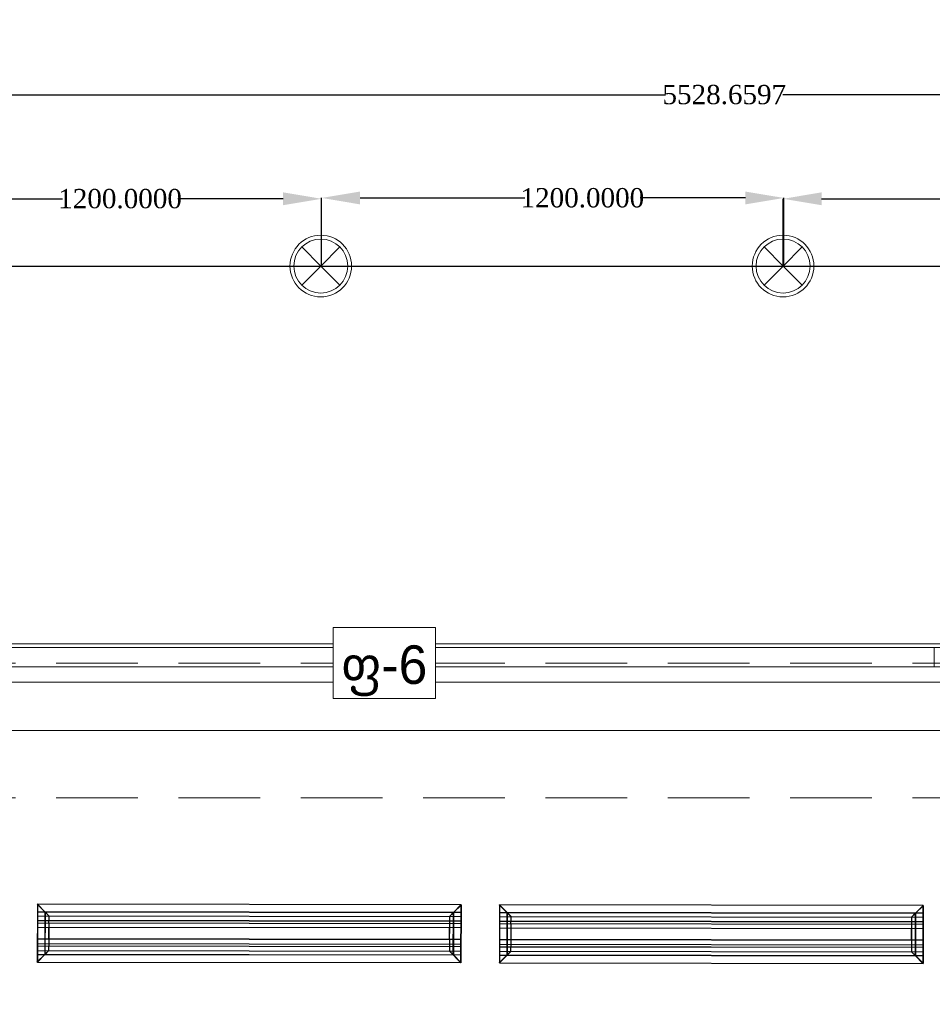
# Model space of a CAD drawing. Header units: millimetres. Extents: x 0 to 88385, y 0 to 41127.
# Tile 32 of 244: x 45534 to 47903, y 19952 to 22507. Entities that reach past the tile are written whole.
import ezdxf
from ezdxf import colors
from ezdxf.entities.mleader import LeaderData, LeaderLine
from ezdxf.enums import TextEntityAlignment as Align
from ezdxf.math import Vec2, Vec3

# ---------------------------------------------------------------- set-up
doc = ezdxf.new("R2010")
doc.units = ezdxf.units.MM
doc.header["$MEASUREMENT"] = 0
doc.set_wipeout_variables(frame=1)
doc.linetypes.add('Dot & Dashed', pattern=[670.277762, 317.5, -176.388889, 0, -176.388874])
doc.linetypes.add('Hidden', pattern=[317.5, 211.666667, -105.833333])
for name, color, linetype in [('- ავარიული განათება', 7, 'Continuous'), ('- განათება', 7, 'Continuous'), ('- მექანიკური ნაწილი', 7, 'Continuous'), ('- საშტეფცელო როზეტები', 7, 'Continuous'), ('Edges', 7, 'Continuous'), ('New_Structural - Bearing', 7, 'Continuous'), ('Structural - Bearing', 7, 'Continuous'), ('Structural - Grid', 7, 'Continuous')]:
    doc.layers.add(name, color=color, linetype=linetype)
doc.layers.add('New_Annotation - Text_Pen_No__20', color=1, linetype='Continuous', lineweight=0)
doc.layers.add('New_Archicad Windows_Pen_No__1', color=7, linetype='Continuous', lineweight=13)
for name, color, linetype, lineweight, true_color in [('New_Interior - Lamp_Pen_No__77', 7, 'Continuous', 20, 0xffeb28), ('Structural - Bearing_Pen_No__81', 7, 'Continuous', 20, 0x6a6a6a), ('Structural - Grid_Pen_No__81', 7, 'Continuous', 20, 0x6a6a6a)]:
    doc.layers.add(name, color=color, linetype=linetype, lineweight=lineweight, true_color=true_color)
doc.styles.add('GENERATED_STYLE_2', font='txt')
doc.styles.get("Standard").update_dxf_attribs({"font": 'sylfaen.ttf'})
doc.dimstyles.get("Standard").update_dxf_attribs({"dimtxt": 0.18, "dimasz": 0.18, "dimexe": 0.18, "dimexo": 0.0625, "dimgap": 0.09, "dimtad": 0, "dimtih": 1, "dimtoh": 1, "dimdec": 4, "dimzin": 0, "dimdsep": 46, "dimtxsty": 'Standard', "dimcen": 0.09, "dimadec": 0, "dimazin": 0, "dimtfac": 1, "dimtdec": 4, "dimtofl": 0, "dimtmove": 0, "dimatfit": 3, "dimfxl": 1, "dimtolj": 1, "dimtzin": 0, "dimarcsym": 0})

# ---------------------------------------------------------------- blocks, each defined once
blk = doc.blocks.new('Window_3')
at = {"layer": 'New_Archicad Windows_Pen_No__1', "color": 7, "linetype": 'Continuous', "lineweight": 13}
for p, q in [((-1500, 10), (1500, 10)), ((-1500, 10), (-1500, 0)), ((-1500, 0), (-1450, 0)), ((-1500, 0), (-1500, -50)), ((-1500, 0), (-1500, -50)), ((-1450, 0), (-1450, -50)), ((-1450, 0), (1450, 0)), ((1450, -50), (1450, 0)), ((1450, 0), (1500, 0)), ((1500, 10), (1500, 0)), ((1500, 0), (1500, -50)), ((1500, 0), (1500, -50)), ((-1450, -50), (-1500, -50)), ((-1490, -50), (-1490, -90)), ((1450, -50), (-1450, -50)), ((1500, -50), (1450, -50)), ((1490, -50), (1490, -90)), ((-1500, -90), (-1490, -90)), ((-1490, -90), (1490, -90)), ((1500, -90), (1490, -90))]:
    blk.add_line(p, q, dxfattribs=at)
blk = doc.blocks.new('Wall_46', base_point=(2382.1, 20888))
at = {"layer": 'New_Archicad Windows_Pen_No__1', "color": 7, "linetype": 'Continuous', "lineweight": 13, "zscale": 1000}
blk.add_blockref('Window_3', (-37782.5, 20878), dxfattribs=at)
blk = doc.blocks.new('Standard grid marker')
at = {"layer": 'Structural - Grid_Pen_No__81', "color": 251, "linetype": 'Continuous', "lineweight": 20, "true_color": 0x6a6a6a}
blk.add_line((1000, 0), (51328.1, 0), dxfattribs=at)
at = {"layer": 'Structural - Grid_Pen_No__81', "color": 251, "lineweight": 20, "true_color": 0x6a6a6a, "style": 'GENERATED_STYLE_2'}
for tag, p in [('AC_MarkerText_1_0', (-100, -144)), ('AC_MarkerText_1_1', (52428.1, -144))]:
    blk.add_attdef(tag, text='', height=100, rotation=180, dxfattribs=at).set_placement(p, align=Align.TOP_CENTER)
blk = doc.blocks.new('Beam_11', base_point=(-47008.8, 20663))
at = {"layer": 'Structural - Bearing_Pen_No__81', "color": 251, "linetype": 'Hidden', "lineweight": 20, "true_color": 0x6a6a6a}
for p, q in [((-40833.8, 20838), (-35183.8, 20838)), ((-40833.8, 20488), (-35183.8, 20488))]:
    blk.add_line(p, q, dxfattribs=at)
at = {"layer": 'Structural - Bearing_Pen_No__81', "color": 251, "linetype": 'Dot & Dashed', "lineweight": 20, "true_color": 0x6a6a6a}
blk.add_line((-47008.8, 20663), (991.2, 20663), dxfattribs=at)
blk = doc.blocks.new('lineardiffplan')
at = {"layer": 'Edges'}
for p, q in [((392.8, 274.9), (392.8, 274.6)), ((393.1, 274.9), (392.8, 274.9)), ((422.8, 244.9), (392.8, 274.9)), ((392.8, 274.6), (392.9, 274.5)), ((392.9, 125.2), (392.9, 274.5)), ((412.4, 255), (392.9, 274.5)), ((393.1, 274.9), (393.2, 274.8)), ((393.2, 274.8), (412.7, 255.3)), ((1462.8, 244.9), (1492.8, 274.9)), ((1472.9, 255.3), (1492.4, 274.8)), ((1473.2, 254.9), (1492.8, 274.5)), ((1492.4, 274.8), (1492.5, 274.9)), ((1492.8, 274.9), (1492.5, 274.9)), ((1492.8, 274.5), (1492.8, 274.9)), ((1492.8, 274.5), (1492.8, 274.5)), ((1492.8, 125.4), (1492.8, 274.5)), ((1492.8, 255.3), (392.9, 255.3)), ((392.9, 254.9), (1492.8, 254.9)), ((392.9, 244.9), (1492.8, 244.9)), ((392.9, 233.2), (1492.8, 233.2)), ((392.9, 233), (1492.8, 233)), ((412.4, 144.7), (412.4, 255)), ((412.8, 254.6), (412.4, 255)), ((412.7, 255.3), (413.1, 254.9)), ((412.8, 145.1), (412.8, 254.6)), ((412.8, 254.6), (422.8, 244.6)), ((413.1, 254.9), (423.1, 244.9)), ((422.8, 244.6), (422.8, 244.9)), ((422.8, 244.9), (423.1, 244.9)), ((422.8, 244.6), (422.8, 244.6)), ((422.8, 244.6), (422.8, 233.2)), ((422.8, 233), (422.8, 233.2)), ((422.8, 226.8), (422.8, 233)), ((423.1, 244.9), (423.1, 244.9)), ((1472.5, 254.9), (1462.5, 244.9)), ((1462.5, 244.9), (1462.5, 244.9)), ((1462.5, 244.9), (1462.8, 244.9)), ((1462.8, 244.9), (1462.9, 244.6)), ((1462.8, 244.5), (1462.9, 244.6)), ((1462.8, 233.2), (1462.8, 244.5)), ((1462.8, 233), (1462.8, 233.2)), ((1462.8, 226.8), (1462.8, 233)), ((1462.9, 244.6), (1472.8, 254.5)), ((1472.9, 255.3), (1472.5, 254.9)), ((1472.8, 254.5), (1473.2, 254.9)), ((1472.8, 254.5), (1472.8, 145.3)), ((1473.2, 144.9), (1473.2, 254.9)), ((392.9, 226.8), (1492.8, 226.8)), ((392.9, 226.5), (1492.8, 226.5)), ((392.9, 214.9), (1492.8, 214.9)), ((1492.8, 214.8), (392.9, 214.8)), ((422.4, 214.9), (422.3, 214.9)), ((422.8, 214.9), (422.4, 214.9)), ((422.8, 226.5), (422.8, 226.8)), ((422.8, 214.9), (422.8, 226.5)), ((422.8, 184.9), (422.8, 214.9)), ((423.2, 214.9), (422.8, 214.9)), ((423.2, 214.8), (422.8, 214.9)), ((423.2, 214.8), (423.2, 214.9)), ((423.2, 214.8), (423.2, 184.9)), ((1462.8, 214.9), (1462.4, 214.9)), ((1462.4, 214.9), (1462.4, 214.8)), ((1462.8, 214.9), (1462.4, 214.8)), ((1462.4, 184.9), (1462.4, 214.8)), ((1462.8, 226.5), (1462.8, 226.8)), ((1462.8, 214.9), (1462.8, 226.5)), ((1462.8, 214.9), (1462.8, 184.9)), ((1462.8, 214.9), (1463.2, 214.9)), ((1463.2, 214.9), (1463.3, 214.9)), ((1492.8, 184.9), (392.9, 184.9)), ((422.4, 184.9), (422.3, 184.9)), ((422.8, 184.9), (422.4, 184.9)), ((422.8, 184.9), (423.2, 184.9)), ((422.8, 173.2), (422.8, 184.9)), ((1462.4, 184.9), (1462.8, 184.9)), ((1462.8, 173.2), (1462.8, 184.9)), ((1463.2, 184.9), (1462.8, 184.9)), ((1463.2, 184.9), (1463.3, 184.9)), ((392.8, 124.9), (422.8, 154.9)), ((392.9, 173.2), (1492.8, 173.2)), ((392.9, 173), (1492.8, 173)), ((392.9, 166.8), (1492.8, 166.8)), ((392.9, 166.5), (1492.8, 166.5)), ((392.9, 154.9), (1492.8, 154.9)), ((412.8, 145.1), (422.8, 155.1)), ((423.1, 154.8), (413.1, 144.9)), ((422.8, 173), (422.8, 173.2)), ((422.8, 173), (422.8, 166.8)), ((422.8, 166.5), (422.8, 166.8)), ((422.8, 155.1), (422.8, 166.5)), ((422.8, 154.9), (422.8, 155.1)), ((422.8, 155.1), (422.8, 155.1)), ((423.1, 154.8), (422.8, 154.9)), ((423.1, 154.8), (423.1, 154.9)), ((1462.5, 154.8), (1462.4, 154.9)), ((1462.8, 154.9), (1462.5, 154.8)), ((1462.5, 154.8), (1472.4, 144.9)), ((1462.8, 173), (1462.8, 173.2)), ((1462.8, 166.8), (1462.8, 173)), ((1462.8, 166.5), (1462.8, 166.8)), ((1462.8, 155.3), (1462.8, 166.5)), ((1462.9, 155.2), (1462.8, 155.3)), ((1462.9, 155.2), (1462.8, 154.9)), ((1462.8, 154.9), (1492.8, 124.9)), ((1472.8, 145.3), (1462.9, 155.2)), ((1492.8, 144.9), (392.9, 144.9)), ((392.9, 125.2), (412.4, 144.7)), ((392.9, 144.5), (1492.8, 144.5)), ((412.7, 144.5), (393.2, 124.9)), ((412.8, 145.1), (412.4, 144.7)), ((412.7, 144.5), (413.1, 144.9)), ((1472.4, 144.9), (1472.8, 144.5)), ((1473.2, 144.9), (1472.8, 145.3)), ((1472.8, 144.5), (1492.4, 124.9)), ((1473.2, 144.9), (1492.8, 125.4)), ((392.9, 125.2), (392.8, 125.1)), ((392.8, 125.1), (392.8, 124.9)), ((392.8, 124.9), (393.1, 124.9)), ((393.2, 124.9), (393.1, 124.9)), ((1492.4, 124.9), (1492.8, 124.9)), ((1492.4, 124.9), (1492.4, 124.9)), ((1492.8, 125.3), (1492.8, 125.4)), ((1492.8, 124.9), (1492.8, 125.3))]:
    blk.add_line(p, q, dxfattribs=at)
blk.add_lwpolyline([(393.2, 274.8), (1492.8, 274.8), (1492.8, 124.9), (393.2, 124.9)], close=True, dxfattribs=at)
blk = doc.blocks.new('Recessed Spot')
at = {"layer": 'New_Interior - Lamp_Pen_No__77', "color": 2, "linetype": 'Continuous', "lineweight": 20, "true_color": 0xffeb28}
for q in [(-49.5, 49.5), (49.5, 49.5), (-49.5, -49.5), (49.5, -49.5)]:
    blk.add_line((0, 0), q, dxfattribs=at)
at = {"layer": 'New_Interior - Lamp_Pen_No__77', "color": 2, "linetype": 'Continuous', "lineweight": 20, "true_color": 0xffeb28, "flags": 128}
blk.add_lwpolyline([(80, 0, 1), (-80, 0, 1)], format="xyb", close=True, dxfattribs=at)
at = {"layer": 'New_Interior - Lamp_Pen_No__77', "color": 2, "linetype": 'Continuous', "lineweight": 20, "true_color": 0xffeb28}
blk.add_circle((0, 0), 70, dxfattribs=at)
blk = doc.blocks.new('*D549')
at = {"layer": '- საშტეფცელო როზეტები', "color": 0, "lineweight": -2, "transparency": 16777216}
for p, q in [((49056.4, 20488), (47980.3, 20488)), ((47980.5, 20388), (47980.5, 19159.5)), ((47980.5, 18079.8), (47980.5, 19108.3)), ((48993.5, 17979.8), (47980.3, 17979.8))]:
    blk.add_line(p, q, dxfattribs=at)
at = {"layer": '- საშტეფცელო როზეტები', "color": 0, "transparency": 16777216}
for points in [[(47963.8, 20388), (47997.2, 20388), (47980.5, 20488)], [(47963.8, 18079.8), (47997.2, 18079.8), (47980.5, 17979.8)]]:
    blk.add_solid(points, dxfattribs=at)
at = {"layer": 'Defpoints', "color": 0, "transparency": 16777216}
for p in [(47980.5, 20488), (49056.5, 20488), (48993.5, 17979.8)]:
    blk.add_point(p, dxfattribs=at)
at = {"layer": '- საშტეფცელო როზეტები', "color": 0, "transparency": 16777216, "insert": (47980.5, 19133.9), "char_height": 50, "attachment_point": 5}
blk.add_mtext('\\A1;{\\fSylfaen|b0|i0|c0|p18;2508.1480}', dxfattribs=at)
blk = doc.blocks.new('*D1175')
at = {"layer": '- განათება', "color": 0, "lineweight": -2, "transparency": 16777216}
for p, q in [((45117.6, 21868), (45117.6, 22042.7)), ((45217.6, 22042.5), (45644.9, 22042.5)), ((46217.6, 22042.5), (45944.1, 22042.5)), ((46317.6, 21868), (46317.6, 22042.7))]:
    blk.add_line(p, q, dxfattribs=at)
at = {"layer": '- განათება', "color": 0, "transparency": 16777216}
for points in [[(45217.6, 22059.2), (45217.6, 22025.8), (45117.6, 22042.5)], [(46217.6, 22059.2), (46217.6, 22025.8), (46317.6, 22042.5)]]:
    blk.add_solid(points, dxfattribs=at)
at = {"layer": 'Defpoints', "color": 0, "transparency": 16777216}
for p in [(45117.6, 22042.5), (45117.6, 21868), (46317.6, 21868)]:
    blk.add_point(p, dxfattribs=at)
at = {"layer": '- განათება', "color": 0, "transparency": 16777216, "insert": (45794.5, 22042.5), "char_height": 50, "attachment_point": 5}
blk.add_mtext('\\A1;{\\fSylfaen|b0|i0|c0|p18;1200.0000}', dxfattribs=at)
blk = doc.blocks.new('*D1176')
at = {"layer": '- განათება', "color": 0, "lineweight": -2, "transparency": 16777216}
for p, q in [((46317.6, 21870.2), (46317.6, 22044.8)), ((46417.6, 22044.7), (46844.9, 22044.7)), ((47417.6, 22044.7), (47144.1, 22044.7)), ((47517.6, 21870.2), (47517.6, 22044.8))]:
    blk.add_line(p, q, dxfattribs=at)
at = {"layer": '- განათება', "color": 0, "transparency": 16777216}
for points in [[(46417.6, 22061.3), (46417.6, 22028), (46317.6, 22044.7)], [(47417.6, 22061.3), (47417.6, 22028), (47517.6, 22044.7)]]:
    blk.add_solid(points, dxfattribs=at)
at = {"layer": 'Defpoints', "color": 0, "transparency": 16777216}
for p in [(46317.6, 22044.7), (46317.6, 21870.1), (47517.6, 21870.1)]:
    blk.add_point(p, dxfattribs=at)
at = {"layer": '- განათება', "color": 0, "transparency": 16777216, "insert": (46994.5, 22044.7), "char_height": 50, "attachment_point": 5}
blk.add_mtext('\\A1;{\\fSylfaen|b0|i0|c0|p18;1200.0000}', dxfattribs=at)
blk = doc.blocks.new('*D1177')
at = {"layer": '- განათება', "color": 0, "lineweight": -2, "transparency": 16777216}
for p, q in [((47515.5, 21868), (47515.5, 22042.7)), ((47615.5, 22042.5), (48042.7, 22042.5)), ((48615.5, 22042.5), (48342, 22042.5)), ((48715.5, 21868), (48715.5, 22042.7))]:
    blk.add_line(p, q, dxfattribs=at)
at = {"layer": '- განათება', "color": 0, "transparency": 16777216}
for points in [[(47615.5, 22059.2), (47615.5, 22025.8), (47515.5, 22042.5)], [(48615.5, 22059.2), (48615.5, 22025.8), (48715.5, 22042.5)]]:
    blk.add_solid(points, dxfattribs=at)
at = {"layer": 'Defpoints', "color": 0, "transparency": 16777216}
for p in [(47515.5, 22042.5), (47515.5, 21868), (48715.5, 21868)]:
    blk.add_point(p, dxfattribs=at)
at = {"layer": '- განათება', "color": 0, "transparency": 16777216, "insert": (48192.3, 22042.5), "char_height": 50, "attachment_point": 5}
blk.add_mtext('\\A1;{\\fSylfaen|b0|i0|c0|p18;1200.0000}', dxfattribs=at)
blk = doc.blocks.new('*D1389')
at = {"layer": '- ავარიული განათება', "color": 0, "lineweight": -2, "transparency": 16777216}
for p, q in [((44580.8, 22057.6), (44580.8, 22312.7)), ((44680.8, 22312.5), (47210.6, 22312.5)), ((50009.4, 22312.5), (47515.2, 22312.5)), ((50109.4, 21944.5), (50109.4, 22312.7))]:
    blk.add_line(p, q, dxfattribs=at)
at = {"layer": '- ავარიული განათება', "color": 0, "transparency": 16777216}
for points in [[(44680.8, 22329.2), (44680.8, 22295.8), (44580.8, 22312.5)], [(50009.4, 22329.2), (50009.4, 22295.8), (50109.4, 22312.5)]]:
    blk.add_solid(points, dxfattribs=at)
at = {"layer": 'Defpoints', "color": 0, "transparency": 16777216}
for p in [(44580.8, 22312.5), (44580.8, 22057.6), (50109.4, 21944.4)]:
    blk.add_point(p, dxfattribs=at)
at = {"layer": '- ავარიული განათება', "color": 0, "transparency": 16777216, "insert": (47362.9, 22312.5), "char_height": 50, "attachment_point": 5}
blk.add_mtext('\\A1;{\\fSylfaen|b0|i0|c0|p18;5528.6597}', dxfattribs=at)

msp = doc.modelspace()

# ---------------------------------------------------------------- linework, layer by layer
at = {"layer": '- ავარიული განათება', "color": 3}
msp.add_lwpolyline([(55977.19758, 21866.46756), (44658.7328, 21866.46756)], dxfattribs=at)

# ---------------------------------------------------------------- block references
at = {"layer": '- განათება', "color": 2, "linetype": 'Continuous', "lineweight": 20, "true_color": 0xffeb28, "zscale": 1000}
for p in [(46315.48505, 21867.98097), (47515.48505, 21867.98097)]:
    msp.add_blockref('Recessed Spot', p, dxfattribs=at)
at = {"layer": '- მექანიკური ნაწილი', "xscale": -1, "rotation": 179.9146932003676}
for p in [(45187.03368, 20337.54759), (46386.56997, 20335.72356)]:
    msp.add_blockref('lineardiffplan', p, dxfattribs=at)
at = {"layer": 'New_Structural - Bearing', "color": 7, "lineweight": 35}
msp.add_blockref('Wall_46', (86622.37834, 20887.98097), dxfattribs=at)
at = {"layer": 'Structural - Bearing', "color": 251, "lineweight": 20, "true_color": 0x6a6a6a}
msp.add_blockref('Beam_11', (37231.5059, 20662.98097), dxfattribs=at)
at = {"layer": 'Structural - Grid', "color": 8, "linetype": 'Continuous', "lineweight": 15, "zscale": 1000, "rotation": 180}
msp.add_blockref('Standard grid marker', (88184.57817, 20662.98097), dxfattribs=at)

# ---------------------------------------------------------------- dimensions: what is measured, and where the dimension line sits
at = {"layer": '- ავარიული განათება', "color": 1}
dim = msp.add_linear_dim(base=(44580.75198, 22312.5), p1=(50109.41165, 21944.44838), p2=(44580.75198, 22057.57224), angle=180, text='{\\fSylfaen|b0|i0|c0|p18;<>}', dimstyle='Standard', override={"dimtxt": 50, "dimasz": 100}, dxfattribs=at)
dim.commit()
dim.dimension.update_dxf_attribs({"geometry": '*D1389', "text_midpoint": (47362.93296, 22312.5), "dimtype": 160})
at = {"layer": '- განათება', "color": 1}
for base, p1, p2, picture, middle in [((45117.6493, 22042.5), (46317.6493, 21867.98097), (45117.6493, 21867.98097), '*D1175', (45794.5, 22042.5)), ((46317.6493, 22044.66426), (47517.6493, 21870.14523), (46317.6493, 21870.14523), '*D1176', (46994.5, 22044.66426)), ((47515.48505, 22042.5), (48715.48505, 21867.98097), (47515.48505, 21867.98097), '*D1177', (48192.33574, 22042.5))]:
    dim = msp.add_linear_dim(base=base, p1=p1, p2=p2, angle=180, text='{\\fSylfaen|b0|i0|c0|p18;<>}', dimstyle='Standard', override={"dimtxt": 50, "dimasz": 100}, dxfattribs=at)
    dim.commit()
    dim.dimension.update_dxf_attribs({"geometry": picture, "text_midpoint": middle, "dimtype": 160})
at = {"layer": '- საშტეფცელო როზეტები', "color": 1}
dim = msp.add_linear_dim(base=(47980.5, 20487.98097), p1=(48993.53475, 17979.833), p2=(49056.5059, 20487.98097), angle=90, text='{\\fSylfaen|b0|i0|c0|p18;<>}', dimstyle='Standard', override={"dimtxt": 50, "dimasz": 100}, dxfattribs=at)
dim.commit()
dim.dimension.update_dxf_attribs({"geometry": '*D549', "text_midpoint": (47980.5, 19133.90699), "dimtype": 160})

# ---------------------------------------------------------------- next in the draw order: wipeouts: each hides what was drawn before it
at = {"color": 1, "linetype": 'Continuous', "lineweight": 0, "ltscale": 215711.76742}
msp.add_wipeout([(46347.89973, 20745.5567), (46612.91922, 20745.5567), (46612.91922, 20930.40577), (46347.89973, 20930.40577)], dxfattribs=at).dxf.layer = 'New_Annotation - Text_Pen_No__20'

# ---------------------------------------------------------------- next in the draw order: linework, layer by layer
at = {"layer": 'New_Annotation - Text_Pen_No__20', "color": 1, "linetype": 'Continuous', "lineweight": 0, "flags": 128}
msp.add_lwpolyline([(46347.89973, 20745.5567), (46612.91922, 20745.5567), (46612.91922, 20930.40577), (46347.89973, 20930.40577), (46347.89973, 20745.5567)], close=True, dxfattribs=at)

# ---------------------------------------------------------------- next in the draw order: texts
at = {"layer": 'New_Annotation - Text_Pen_No__20', "color": 1, "linetype": 'Continuous', "lineweight": 0, "insert": (46480.40948, 20883.73911), "char_height": 100, "attachment_point": 2, "style": 'GENERATED_STYLE_2'}
msp.add_mtext('\\A1;{\\pqc;\\fBOG 2018|b0|i0|c0|p0;\\W1.000000;ფ-\\fBOG 2018|b0|i0|c0|p0;\\W1.000000;6}', dxfattribs=at)

# ---------------------------------------------------------------- next in the draw order: leaders
at = {"color": 5}
ml = msp.add_multileader_mtext('Standard', dxfattribs=at)
ml.set_content('ნეოტეკის  ფარი', color=5)
ml.set_leader_properties()
ml.build(insert=Vec2(0, 0))
ml.multileader.update_dxf_attribs({"text_right_attachment_type": 6, "dogleg_length": 50, "arrow_head_size": 100})
ctx = ml.context
ctx.base_point, ctx.char_height, ctx.arrow_head_size, ctx.landing_gap_size, ctx.plane_origin = Vec3(50468.91, 32218.71661), 100, 100, 0.09, Vec3(56312.8393, 27064.407)
ctx.right_attachment = 6
notes = []
notes.append((ctx, [(0, (0, 0, 0), (0, 0), (1, 0), 1, [])]))
ctx.mtext.insert, ctx.mtext.width, ctx.mtext.flow_direction = Vec3(50469, 32288.46183), 1402.7684334, 5
ml = msp.add_multileader_mtext('Standard', dxfattribs=at)
ml.set_content('ნეოტეკის \\Pრეკი', color=5)
ml.set_leader_properties()
ml.build(insert=Vec2(0, 0))
ml.multileader.update_dxf_attribs({"text_right_attachment_type": 6, "dogleg_length": 50, "arrow_head_size": 100})
ctx = ml.context
ctx.base_point, ctx.char_height, ctx.arrow_head_size, ctx.landing_gap_size, ctx.plane_origin = Vec3(52433.92127, 31594.41315), 100, 100, 0.09, Vec3(58277.85057, 26439.85585)
ctx.right_attachment = 6
notes.append((ctx, [(0, (0, 0, 0), (0, 0), (1, 0), 1, [])]))
ctx.mtext.insert, ctx.mtext.width, ctx.mtext.flow_direction = Vec3(52434.01127, 31663.91068), 1402.7684334, 5
ml = msp.add_multileader_mtext('Standard', dxfattribs=at)
ml.set_content('ნეოტეკის ფარი', color=5)
ml.set_leader_properties()
ml.build(insert=Vec2(0, 0))
ml.multileader.update_dxf_attribs({"text_right_attachment_type": 6, "dogleg_length": 50, "arrow_head_size": 100})
ctx = ml.context
ctx.base_point, ctx.char_height, ctx.arrow_head_size, ctx.landing_gap_size, ctx.plane_origin, ctx.plane_x_axis, ctx.plane_y_axis = Vec3(52750.59611, 30623.37284), 100, 100, 0.09, Vec3(48445.57174, 24617.92422), Vec3(0, -1), Vec3(1, 0)
ctx.right_attachment = 6
notes.append((ctx, [(0, (0, 0, 0), (0, 0), (1, 0), 1, [])]))
ctx.mtext.insert, ctx.mtext.text_direction, ctx.mtext.rotation, ctx.mtext.width, ctx.mtext.flow_direction = Vec3(52820.34133, 30623.28284), Vec3(0, -1), 4.7123889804, 1402.7684334, 5
ml = msp.add_multileader_mtext('Standard', dxfattribs=at)
ml.set_content('ელ. ფარების ადგილი', color=5)
ml.set_leader_properties()
ml.build(insert=Vec2(0, 0))
ml.multileader.update_dxf_attribs({"text_right_attachment_type": 6, "dogleg_length": 50, "arrow_head_size": 100})
ctx = ml.context
ctx.base_point, ctx.char_height, ctx.arrow_head_size, ctx.landing_gap_size, ctx.plane_origin = Vec3(52207.87269, 28518.35488), 100, 100, 0.09, Vec3(58051.80199, 23364.78837)
ctx.right_attachment = 6
notes.append((ctx, [(0, (0, 0, 0), (0, 0), (1, 0), 1, [])]))
ctx.mtext.insert, ctx.mtext.width, ctx.mtext.flow_direction = Vec3(52207.96269, 28588.8432), 1402.7684334, 5
for ctx, leaders in notes:
    for number, flags, end, landing, length, lines in leaders:
        leader = LeaderData()
        leader.index, (leader.has_last_leader_line, leader.has_dogleg_vector, leader.attachment_direction) = number, flags
        leader.last_leader_point, leader.dogleg_vector, leader.dogleg_length = Vec3(end), Vec3(landing), length
        for number, points, colour, breaks in lines:
            line = LeaderLine()
            line.index, line.vertices, line.color, line.breaks = number, Vec3.list(points), colors.encode_raw_color(colour), breaks
            leader.lines.append(line)
        ctx.leaders.append(leader)

doc.saveas('drawing.dxf')
